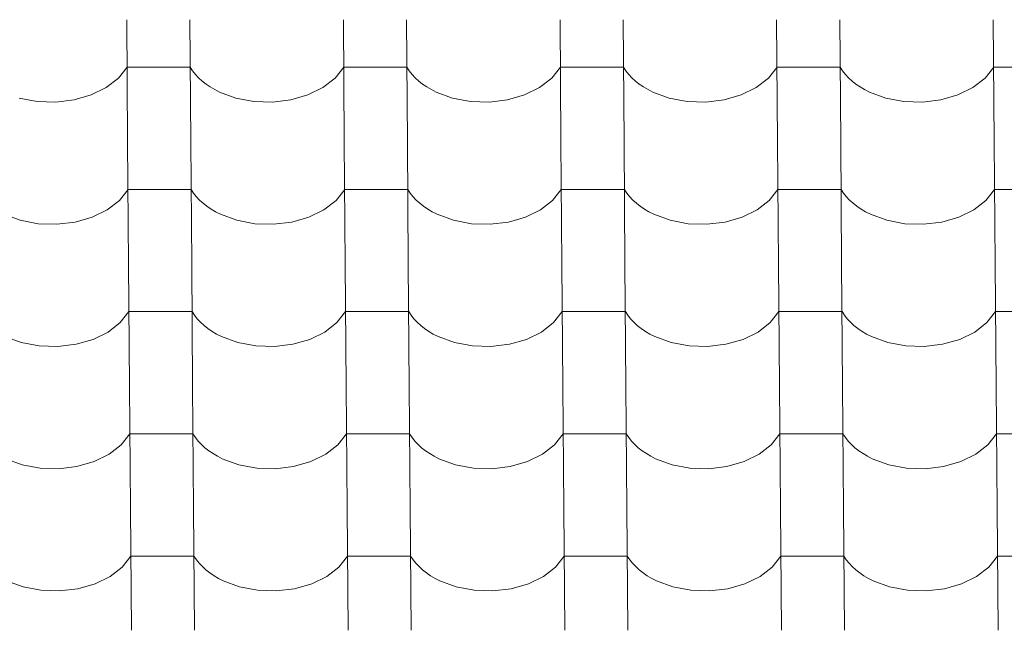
# Model space of a CAD drawing. Header units: millimetres. Extents: x -27785 to 104762, y -947 to 11132.
# Tile 48 of 146: x -13718 to -12968, y 7503 to 7968. Entities that reach past the tile are written whole.
import ezdxf

# ---------------------------------------------------------------- set-up
doc = ezdxf.new("R2010")
doc.units = ezdxf.units.MM
doc.header["$MEASUREMENT"] = 0
doc.layers.add('POHLED JIŽNÍ_1_Bourané_Výplně - Povrchové', color=7, linetype='Continuous')
doc.layers.add('POHLED JIŽNÍ_1_Konstrukce - nosné', color=7, linetype='Continuous')

# ---------------------------------------------------------------- blocks, each defined once
blk = doc.blocks.new('*X2', base_point=(-29303.7, -27473.93))
at = {"layer": 'POHLED JIŽNÍ_1_Bourané_Výplně - Povrchové', "color": 7, "linetype": 'Continuous', "lineweight": 13}
for p, q in [((-13636.12, 7968.19), (-13635.4, 7875.52)), ((-13588.09, 7968.19), (-13587.37, 7875.52)), ((-13471.13, 7968.19), (-13470.41, 7875.52)), ((-13423.09, 7968.19), (-13422.37, 7875.52)), ((-13306.13, 7968.19), (-13305.41, 7875.52)), ((-13258.1, 7968.19), (-13257.38, 7875.52)), ((-13141.14, 7968.19), (-13140.42, 7875.52)), ((-13093.1, 7968.19), (-13092.38, 7875.52)), ((-12976.14, 7968.19), (-12975.42, 7875.52)), ((-13642.45, 7923.65), (-13635.84, 7932.04)), ((-13611.83, 7932.04), (-13635.84, 7932.04)), ((-13587.81, 7932.04), (-13611.83, 7932.04)), ((-13587.81, 7932.04), (-13585.96, 7929.25)), ((-13585.96, 7929.25), (-13583.82, 7926.55)), ((-13583.82, 7926.55), (-13581.39, 7923.96)), ((-13477.45, 7923.65), (-13470.85, 7932.04)), ((-13446.83, 7932.04), (-13470.85, 7932.04)), ((-13422.81, 7932.04), (-13446.83, 7932.04)), ((-13422.81, 7932.04), (-13420.97, 7929.25)), ((-13420.97, 7929.25), (-13418.82, 7926.55)), ((-13418.82, 7926.55), (-13416.4, 7923.96)), ((-13312.45, 7923.65), (-13305.85, 7932.04)), ((-13281.83, 7932.04), (-13305.85, 7932.04)), ((-13257.82, 7932.04), (-13281.83, 7932.04)), ((-13257.82, 7932.04), (-13255.97, 7929.25)), ((-13255.97, 7929.25), (-13253.83, 7926.55)), ((-13253.83, 7926.55), (-13251.4, 7923.96)), ((-13147.46, 7923.65), (-13140.85, 7932.04)), ((-13116.84, 7932.04), (-13140.85, 7932.04)), ((-13092.82, 7932.04), (-13116.84, 7932.04)), ((-13092.82, 7932.04), (-13090.98, 7929.25)), ((-13090.98, 7929.25), (-13088.83, 7926.55)), ((-13088.83, 7926.55), (-13086.41, 7923.96)), ((-12982.46, 7923.65), (-12975.86, 7932.04)), ((-12951.84, 7932.04), (-12975.86, 7932.04)), ((-13651.7, 7916.48), (-13642.45, 7923.65)), ((-13581.39, 7923.96), (-13578.69, 7921.5)), ((-13578.69, 7921.5), (-13575.73, 7919.17)), ((-13575.73, 7919.17), (-13572.53, 7916.99)), ((-13486.7, 7916.48), (-13477.45, 7923.65)), ((-13416.4, 7923.96), (-13413.7, 7921.5)), ((-13413.7, 7921.5), (-13410.74, 7919.17)), ((-13410.74, 7919.17), (-13407.54, 7916.99)), ((-13321.71, 7916.48), (-13312.45, 7923.65)), ((-13251.4, 7923.96), (-13248.7, 7921.5)), ((-13248.7, 7921.5), (-13245.74, 7919.17)), ((-13245.74, 7919.17), (-13242.54, 7916.99)), ((-13156.71, 7916.48), (-13147.46, 7923.65)), ((-13086.41, 7923.96), (-13083.7, 7921.5)), ((-13083.7, 7921.5), (-13080.75, 7919.17)), ((-13080.75, 7919.17), (-13077.54, 7916.99)), ((-12991.72, 7916.48), (-12982.46, 7923.65)), ((-13663.13, 7910.89), (-13651.7, 7916.48)), ((-13572.53, 7916.99), (-13569.1, 7914.97)), ((-13569.1, 7914.97), (-13565.47, 7913.13)), ((-13565.47, 7913.13), (-13552.99, 7908.55)), ((-13498.14, 7910.89), (-13486.7, 7916.48)), ((-13407.54, 7916.99), (-13404.11, 7914.97)), ((-13404.11, 7914.97), (-13400.47, 7913.13)), ((-13400.47, 7913.13), (-13387.99, 7908.55)), ((-13333.14, 7910.89), (-13321.71, 7916.48)), ((-13242.54, 7916.99), (-13239.11, 7914.97)), ((-13239.11, 7914.97), (-13235.48, 7913.13)), ((-13235.48, 7913.13), (-13223, 7908.55)), ((-13168.14, 7910.89), (-13156.71, 7916.48)), ((-13077.54, 7916.99), (-13074.12, 7914.97)), ((-13074.12, 7914.97), (-13070.48, 7913.13)), ((-13070.48, 7913.13), (-13058, 7908.55)), ((-13003.15, 7910.89), (-12991.72, 7916.48)), ((-13717.99, 7908.55), (-13704.31, 7905.97)), ((-13704.31, 7905.97), (-13690.12, 7905.49)), ((-13690.12, 7905.49), (-13676.16, 7907.16)), ((-13676.16, 7907.16), (-13663.13, 7910.89)), ((-13552.99, 7908.55), (-13539.31, 7905.97)), ((-13539.31, 7905.97), (-13525.13, 7905.49)), ((-13525.13, 7905.49), (-13511.17, 7907.16)), ((-13511.17, 7907.16), (-13498.14, 7910.89)), ((-13387.99, 7908.55), (-13374.31, 7905.97)), ((-13374.31, 7905.97), (-13360.13, 7905.49)), ((-13360.13, 7905.49), (-13346.17, 7907.16)), ((-13346.17, 7907.16), (-13333.14, 7910.89)), ((-13223, 7908.55), (-13209.32, 7905.97)), ((-13209.32, 7905.97), (-13195.14, 7905.49)), ((-13195.14, 7905.49), (-13181.17, 7907.16)), ((-13181.17, 7907.16), (-13168.14, 7910.89)), ((-13058, 7908.55), (-13044.32, 7905.97)), ((-13044.32, 7905.97), (-13030.14, 7905.49)), ((-13030.14, 7905.49), (-13016.18, 7907.16)), ((-13016.18, 7907.16), (-13003.15, 7910.89)), ((-13635.4, 7875.19), (-13634.68, 7782.51)), ((-13587.37, 7875.19), (-13586.65, 7782.51)), ((-13470.4, 7875.19), (-13469.68, 7782.51)), ((-13422.37, 7875.19), (-13421.65, 7782.51)), ((-13305.41, 7875.19), (-13304.69, 7782.51)), ((-13257.37, 7875.19), (-13256.65, 7782.51)), ((-13140.41, 7875.19), (-13139.69, 7782.51)), ((-13092.38, 7875.19), (-13091.66, 7782.51)), ((-12975.42, 7875.19), (-12974.7, 7782.51)), ((-13641.72, 7830.64), (-13635.12, 7839.03)), ((-13611.1, 7839.03), (-13635.12, 7839.03)), ((-13587.09, 7839.03), (-13611.1, 7839.03)), ((-13587.09, 7839.03), (-13585.24, 7836.24)), ((-13585.24, 7836.24), (-13583.1, 7833.54)), ((-13476.73, 7830.64), (-13470.12, 7839.03)), ((-13446.11, 7839.03), (-13470.12, 7839.03)), ((-13422.09, 7839.03), (-13446.11, 7839.03)), ((-13422.09, 7839.03), (-13420.24, 7836.24)), ((-13420.24, 7836.24), (-13418.1, 7833.54)), ((-13311.73, 7830.64), (-13305.13, 7839.03)), ((-13281.11, 7839.03), (-13305.13, 7839.03)), ((-13257.09, 7839.03), (-13281.11, 7839.03)), ((-13257.09, 7839.03), (-13255.25, 7836.24)), ((-13255.25, 7836.24), (-13253.11, 7833.54)), ((-13146.73, 7830.64), (-13140.13, 7839.03)), ((-13116.11, 7839.03), (-13140.13, 7839.03)), ((-13092.1, 7839.03), (-13116.11, 7839.03)), ((-13092.1, 7839.03), (-13090.25, 7836.24)), ((-13090.25, 7836.24), (-13088.11, 7833.54)), ((-12981.74, 7830.64), (-12975.14, 7839.03)), ((-12951.12, 7839.03), (-12975.14, 7839.03)), ((-13650.98, 7823.47), (-13641.72, 7830.64)), ((-13583.1, 7833.54), (-13580.67, 7830.95)), ((-13580.67, 7830.95), (-13577.97, 7828.49)), ((-13485.98, 7823.47), (-13476.73, 7830.64)), ((-13418.1, 7833.54), (-13415.67, 7830.95)), ((-13415.67, 7830.95), (-13412.97, 7828.49)), ((-13320.98, 7823.47), (-13311.73, 7830.64)), ((-13253.11, 7833.54), (-13250.68, 7830.95)), ((-13250.68, 7830.95), (-13247.98, 7828.49)), ((-13155.99, 7823.47), (-13146.73, 7830.64)), ((-13088.11, 7833.54), (-13085.68, 7830.95)), ((-13085.68, 7830.95), (-13082.98, 7828.49)), ((-12990.99, 7823.47), (-12981.74, 7830.64)), ((-13662.41, 7817.88), (-13650.98, 7823.47)), ((-13577.97, 7828.49), (-13575.01, 7826.16)), ((-13575.01, 7826.16), (-13571.81, 7823.98)), ((-13571.81, 7823.98), (-13568.38, 7821.96)), ((-13568.38, 7821.96), (-13564.75, 7820.12)), ((-13497.41, 7817.88), (-13485.98, 7823.47)), ((-13412.97, 7828.49), (-13410.01, 7826.16)), ((-13410.01, 7826.16), (-13406.81, 7823.98)), ((-13406.81, 7823.98), (-13403.39, 7821.96)), ((-13403.39, 7821.96), (-13399.75, 7820.12)), ((-13332.42, 7817.88), (-13320.98, 7823.47)), ((-13247.98, 7828.49), (-13245.02, 7826.16)), ((-13245.02, 7826.16), (-13241.82, 7823.98)), ((-13241.82, 7823.98), (-13238.39, 7821.96)), ((-13238.39, 7821.96), (-13234.75, 7820.12)), ((-13167.42, 7817.88), (-13155.99, 7823.47)), ((-13082.98, 7828.49), (-13080.02, 7826.16)), ((-13080.02, 7826.16), (-13076.82, 7823.98)), ((-13076.82, 7823.98), (-13073.39, 7821.96)), ((-13073.39, 7821.96), (-13069.76, 7820.12)), ((-13002.43, 7817.88), (-12990.99, 7823.47)), ((-13729.74, 7820.12), (-13717.26, 7815.54)), ((-13717.26, 7815.54), (-13703.58, 7812.96)), ((-13689.4, 7812.49), (-13675.44, 7814.16)), ((-13675.44, 7814.16), (-13662.41, 7817.88)), ((-13564.75, 7820.12), (-13552.27, 7815.54)), ((-13552.27, 7815.54), (-13538.59, 7812.96)), ((-13524.41, 7812.49), (-13510.44, 7814.16)), ((-13510.44, 7814.16), (-13497.41, 7817.88)), ((-13399.75, 7820.12), (-13387.27, 7815.54)), ((-13387.27, 7815.54), (-13373.59, 7812.96)), ((-13359.41, 7812.49), (-13345.45, 7814.16)), ((-13345.45, 7814.16), (-13332.42, 7817.88)), ((-13234.75, 7820.12), (-13222.27, 7815.54)), ((-13222.27, 7815.54), (-13208.6, 7812.96)), ((-13194.41, 7812.49), (-13180.45, 7814.16)), ((-13180.45, 7814.16), (-13167.42, 7817.88)), ((-13069.76, 7820.12), (-13057.28, 7815.54)), ((-13057.28, 7815.54), (-13043.6, 7812.96)), ((-13029.42, 7812.49), (-13015.46, 7814.16)), ((-13015.46, 7814.16), (-13002.43, 7817.88)), ((-13703.58, 7812.96), (-13689.4, 7812.49)), ((-13538.59, 7812.96), (-13524.41, 7812.49)), ((-13373.59, 7812.96), (-13359.41, 7812.49)), ((-13208.6, 7812.96), (-13194.41, 7812.49)), ((-13043.6, 7812.96), (-13029.42, 7812.49)), ((-13634.68, 7782.18), (-13633.96, 7689.5)), ((-13586.64, 7782.18), (-13585.92, 7689.5)), ((-13469.68, 7782.18), (-13468.96, 7689.5)), ((-13421.65, 7782.18), (-13420.93, 7689.5)), ((-13304.68, 7782.18), (-13303.96, 7689.5)), ((-13256.65, 7782.18), (-13255.93, 7689.5)), ((-13139.69, 7782.18), (-13138.97, 7689.5)), ((-13091.65, 7782.18), (-13090.93, 7689.5)), ((-12974.69, 7782.18), (-12973.97, 7689.5)), ((-13641, 7737.63), (-13634.4, 7746.02)), ((-13610.38, 7746.02), (-13634.4, 7746.02)), ((-13586.36, 7746.02), (-13610.38, 7746.02)), ((-13586.36, 7746.02), (-13584.52, 7743.23)), ((-13584.52, 7743.23), (-13582.37, 7740.53)), ((-13582.37, 7740.53), (-13579.95, 7737.94)), ((-13476, 7737.63), (-13469.4, 7746.02)), ((-13445.38, 7746.02), (-13469.4, 7746.02)), ((-13421.37, 7746.02), (-13445.38, 7746.02)), ((-13421.37, 7746.02), (-13419.52, 7743.23)), ((-13419.52, 7743.23), (-13417.38, 7740.53)), ((-13417.38, 7740.53), (-13414.95, 7737.94)), ((-13311.01, 7737.63), (-13304.4, 7746.02)), ((-13280.39, 7746.02), (-13304.4, 7746.02)), ((-13256.37, 7746.02), (-13280.39, 7746.02)), ((-13256.37, 7746.02), (-13254.52, 7743.23)), ((-13254.52, 7743.23), (-13252.38, 7740.53)), ((-13252.38, 7740.53), (-13249.95, 7737.94)), ((-13146.01, 7737.63), (-13139.41, 7746.02)), ((-13115.39, 7746.02), (-13139.41, 7746.02)), ((-13091.37, 7746.02), (-13115.39, 7746.02)), ((-13091.37, 7746.02), (-13089.53, 7743.23)), ((-13089.53, 7743.23), (-13087.39, 7740.53)), ((-13087.39, 7740.53), (-13084.96, 7737.94)), ((-12981.01, 7737.63), (-12974.41, 7746.02)), ((-12950.39, 7746.02), (-12974.41, 7746.02)), ((-13650.25, 7730.46), (-13641, 7737.63)), ((-13579.95, 7737.94), (-13577.25, 7735.48)), ((-13577.25, 7735.48), (-13574.29, 7733.15)), ((-13574.29, 7733.15), (-13571.09, 7730.97)), ((-13485.26, 7730.46), (-13476, 7737.63)), ((-13414.95, 7737.94), (-13412.25, 7735.48)), ((-13412.25, 7735.48), (-13409.29, 7733.15)), ((-13409.29, 7733.15), (-13406.09, 7730.97)), ((-13320.26, 7730.46), (-13311.01, 7737.63)), ((-13249.95, 7737.94), (-13247.25, 7735.48)), ((-13247.25, 7735.48), (-13244.29, 7733.15)), ((-13244.29, 7733.15), (-13241.09, 7730.97)), ((-13155.26, 7730.46), (-13146.01, 7737.63)), ((-13084.96, 7737.94), (-13082.26, 7735.48)), ((-13082.26, 7735.48), (-13079.3, 7733.15)), ((-13079.3, 7733.15), (-13076.1, 7730.97)), ((-12990.27, 7730.46), (-12981.01, 7737.63)), ((-13729.02, 7727.11), (-13716.54, 7722.54)), ((-13674.72, 7721.15), (-13661.69, 7724.87)), ((-13661.69, 7724.87), (-13650.25, 7730.46)), ((-13571.09, 7730.97), (-13567.66, 7728.96)), ((-13567.66, 7728.96), (-13564.02, 7727.11)), ((-13564.02, 7727.11), (-13551.54, 7722.54)), ((-13509.72, 7721.15), (-13496.69, 7724.87)), ((-13496.69, 7724.87), (-13485.26, 7730.46)), ((-13406.09, 7730.97), (-13402.66, 7728.96)), ((-13402.66, 7728.96), (-13399.03, 7727.11)), ((-13399.03, 7727.11), (-13386.55, 7722.54)), ((-13344.72, 7721.15), (-13331.69, 7724.87)), ((-13331.69, 7724.87), (-13320.26, 7730.46)), ((-13241.09, 7730.97), (-13237.67, 7728.96)), ((-13237.67, 7728.96), (-13234.03, 7727.11)), ((-13234.03, 7727.11), (-13221.55, 7722.54)), ((-13179.73, 7721.15), (-13166.7, 7724.87)), ((-13166.7, 7724.87), (-13155.26, 7730.46)), ((-13076.1, 7730.97), (-13072.67, 7728.96)), ((-13072.67, 7728.96), (-13069.03, 7727.11)), ((-13069.03, 7727.11), (-13056.56, 7722.54)), ((-13014.73, 7721.15), (-13001.7, 7724.87)), ((-13001.7, 7724.87), (-12990.27, 7730.46)), ((-13716.54, 7722.54), (-13702.86, 7719.95)), ((-13702.86, 7719.95), (-13688.68, 7719.48)), ((-13688.68, 7719.48), (-13674.72, 7721.15)), ((-13551.54, 7722.54), (-13537.86, 7719.95)), ((-13537.86, 7719.95), (-13523.68, 7719.48)), ((-13523.68, 7719.48), (-13509.72, 7721.15)), ((-13386.55, 7722.54), (-13372.87, 7719.95)), ((-13372.87, 7719.95), (-13358.69, 7719.48)), ((-13358.69, 7719.48), (-13344.72, 7721.15)), ((-13221.55, 7722.54), (-13207.87, 7719.95)), ((-13207.87, 7719.95), (-13193.69, 7719.48)), ((-13193.69, 7719.48), (-13179.73, 7721.15)), ((-13056.56, 7722.54), (-13042.88, 7719.95)), ((-13042.88, 7719.95), (-13028.69, 7719.48)), ((-13028.69, 7719.48), (-13014.73, 7721.15)), ((-13633.95, 7689.17), (-13633.23, 7596.49)), ((-13585.92, 7689.17), (-13585.2, 7596.49)), ((-13468.96, 7689.17), (-13468.24, 7596.49)), ((-13420.92, 7689.17), (-13420.2, 7596.49)), ((-13303.96, 7689.17), (-13303.24, 7596.49)), ((-13255.93, 7689.17), (-13255.21, 7596.49)), ((-13138.97, 7689.17), (-13138.24, 7596.49)), ((-13090.93, 7689.17), (-13090.21, 7596.49)), ((-12973.97, 7689.17), (-12973.25, 7596.49)), ((-13640.27, 7644.62), (-13633.67, 7653.01)), ((-13609.65, 7653.01), (-13633.67, 7653.01)), ((-13585.64, 7653.01), (-13609.65, 7653.01)), ((-13585.64, 7653.01), (-13583.79, 7650.22)), ((-13583.79, 7650.22), (-13581.65, 7647.52)), ((-13475.28, 7644.62), (-13468.68, 7653.01)), ((-13444.66, 7653.01), (-13468.68, 7653.01)), ((-13420.64, 7653.01), (-13444.66, 7653.01)), ((-13420.64, 7653.01), (-13418.8, 7650.22)), ((-13418.8, 7650.22), (-13416.65, 7647.52)), ((-13310.28, 7644.62), (-13303.68, 7653.01)), ((-13279.66, 7653.01), (-13303.68, 7653.01)), ((-13255.65, 7653.01), (-13279.66, 7653.01)), ((-13255.65, 7653.01), (-13253.8, 7650.22)), ((-13253.8, 7650.22), (-13251.66, 7647.52)), ((-13145.29, 7644.62), (-13138.68, 7653.01)), ((-13114.67, 7653.01), (-13138.68, 7653.01)), ((-13090.65, 7653.01), (-13114.67, 7653.01)), ((-13090.65, 7653.01), (-13088.8, 7650.22)), ((-13088.8, 7650.22), (-13086.66, 7647.52)), ((-12980.29, 7644.62), (-12973.69, 7653.01)), ((-12949.67, 7653.01), (-12973.69, 7653.01)), ((-13649.53, 7637.45), (-13640.27, 7644.62)), ((-13581.65, 7647.52), (-13579.22, 7644.93)), ((-13579.22, 7644.93), (-13576.52, 7642.47)), ((-13576.52, 7642.47), (-13573.56, 7640.14)), ((-13484.53, 7637.45), (-13475.28, 7644.62)), ((-13416.65, 7647.52), (-13414.23, 7644.93)), ((-13414.23, 7644.93), (-13411.53, 7642.47)), ((-13411.53, 7642.47), (-13408.57, 7640.14)), ((-13319.54, 7637.45), (-13310.28, 7644.62)), ((-13251.66, 7647.52), (-13249.23, 7644.93)), ((-13249.23, 7644.93), (-13246.53, 7642.47)), ((-13246.53, 7642.47), (-13243.57, 7640.14)), ((-13154.54, 7637.45), (-13145.29, 7644.62)), ((-13086.66, 7647.52), (-13084.23, 7644.93)), ((-13084.23, 7644.93), (-13081.53, 7642.47)), ((-13081.53, 7642.47), (-13078.58, 7640.14)), ((-12989.54, 7637.45), (-12980.29, 7644.62)), ((-13728.29, 7634.1), (-13715.82, 7629.53)), ((-13660.96, 7631.86), (-13649.53, 7637.45)), ((-13573.56, 7640.14), (-13570.36, 7637.96)), ((-13570.36, 7637.96), (-13566.93, 7635.95)), ((-13566.93, 7635.95), (-13563.3, 7634.1)), ((-13563.3, 7634.1), (-13550.82, 7629.53)), ((-13495.97, 7631.86), (-13484.53, 7637.45)), ((-13408.57, 7640.14), (-13405.37, 7637.96)), ((-13405.37, 7637.96), (-13401.94, 7635.95)), ((-13401.94, 7635.95), (-13398.3, 7634.1)), ((-13398.3, 7634.1), (-13385.82, 7629.53)), ((-13330.97, 7631.86), (-13319.54, 7637.45)), ((-13243.57, 7640.14), (-13240.37, 7637.96)), ((-13240.37, 7637.96), (-13236.94, 7635.95)), ((-13236.94, 7635.95), (-13233.31, 7634.1)), ((-13233.31, 7634.1), (-13220.83, 7629.53)), ((-13165.97, 7631.86), (-13154.54, 7637.45)), ((-13078.58, 7640.14), (-13075.37, 7637.96)), ((-13075.37, 7637.96), (-13071.95, 7635.95)), ((-13071.95, 7635.95), (-13068.31, 7634.1)), ((-13068.31, 7634.1), (-13055.83, 7629.53)), ((-13000.98, 7631.86), (-12989.54, 7637.45)), ((-13715.82, 7629.53), (-13702.14, 7626.94)), ((-13702.14, 7626.94), (-13687.95, 7626.47)), ((-13687.95, 7626.47), (-13673.99, 7628.14)), ((-13673.99, 7628.14), (-13660.96, 7631.86)), ((-13550.82, 7629.53), (-13537.14, 7626.94)), ((-13537.14, 7626.94), (-13522.96, 7626.47)), ((-13522.96, 7626.47), (-13509, 7628.14)), ((-13509, 7628.14), (-13495.97, 7631.86)), ((-13385.82, 7629.53), (-13372.14, 7626.94)), ((-13372.14, 7626.94), (-13357.96, 7626.47)), ((-13357.96, 7626.47), (-13344, 7628.14)), ((-13344, 7628.14), (-13330.97, 7631.86)), ((-13220.83, 7629.53), (-13207.15, 7626.94)), ((-13207.15, 7626.94), (-13192.97, 7626.47)), ((-13192.97, 7626.47), (-13179, 7628.14)), ((-13179, 7628.14), (-13165.97, 7631.86)), ((-13055.83, 7629.53), (-13042.15, 7626.94)), ((-13042.15, 7626.94), (-13027.97, 7626.47)), ((-13027.97, 7626.47), (-13014.01, 7628.14)), ((-13014.01, 7628.14), (-13000.98, 7631.86)), ((-13633.23, 7596.16), (-13632.51, 7503.48)), ((-13585.2, 7596.16), (-13584.47, 7503.48)), ((-13468.23, 7596.16), (-13467.51, 7503.48)), ((-13420.2, 7596.16), (-13419.48, 7503.48)), ((-13303.24, 7596.16), (-13302.52, 7503.48)), ((-13255.2, 7596.16), (-13254.48, 7503.48)), ((-13138.24, 7596.16), (-13137.52, 7503.48)), ((-13090.21, 7596.16), (-13089.49, 7503.48)), ((-12973.25, 7596.16), (-12972.52, 7503.48)), ((-13639.55, 7551.62), (-13632.95, 7560)), ((-13608.93, 7560), (-13632.95, 7560)), ((-13584.91, 7560), (-13608.93, 7560)), ((-13584.91, 7560), (-13583.07, 7557.21)), ((-13474.55, 7551.62), (-13467.95, 7560)), ((-13443.94, 7560), (-13467.95, 7560)), ((-13419.92, 7560), (-13443.94, 7560)), ((-13419.92, 7560), (-13418.07, 7557.21)), ((-13309.56, 7551.62), (-13302.96, 7560)), ((-13278.94, 7560), (-13302.96, 7560)), ((-13254.92, 7560), (-13278.94, 7560)), ((-13254.92, 7560), (-13253.08, 7557.21)), ((-13144.56, 7551.62), (-13137.96, 7560)), ((-13113.94, 7560), (-13137.96, 7560)), ((-13089.93, 7560), (-13113.94, 7560)), ((-13089.93, 7560), (-13088.08, 7557.21)), ((-12979.57, 7551.62), (-12972.96, 7560)), ((-12948.95, 7560), (-12972.96, 7560)), ((-13648.8, 7544.44), (-13639.55, 7551.62)), ((-13583.07, 7557.21), (-13580.93, 7554.51)), ((-13580.93, 7554.51), (-13578.5, 7551.93)), ((-13578.5, 7551.93), (-13575.8, 7549.46)), ((-13483.81, 7544.44), (-13474.55, 7551.62)), ((-13418.07, 7557.21), (-13415.93, 7554.51)), ((-13415.93, 7554.51), (-13413.5, 7551.93)), ((-13413.5, 7551.93), (-13410.8, 7549.46)), ((-13318.81, 7544.44), (-13309.56, 7551.62)), ((-13253.08, 7557.21), (-13250.93, 7554.51)), ((-13250.93, 7554.51), (-13248.51, 7551.93)), ((-13248.51, 7551.93), (-13245.81, 7549.46)), ((-13153.82, 7544.44), (-13144.56, 7551.62)), ((-13088.08, 7557.21), (-13085.94, 7554.51)), ((-13085.94, 7554.51), (-13083.51, 7551.93)), ((-13083.51, 7551.93), (-13080.81, 7549.46)), ((-12988.82, 7544.44), (-12979.57, 7551.62)), ((-13660.24, 7538.85), (-13648.8, 7544.44)), ((-13575.8, 7549.46), (-13572.84, 7547.13)), ((-13572.84, 7547.13), (-13569.64, 7544.96)), ((-13569.64, 7544.96), (-13566.21, 7542.94)), ((-13495.24, 7538.85), (-13483.81, 7544.44)), ((-13410.8, 7549.46), (-13407.84, 7547.13)), ((-13407.84, 7547.13), (-13404.64, 7544.96)), ((-13404.64, 7544.96), (-13401.21, 7542.94)), ((-13330.25, 7538.85), (-13318.81, 7544.44)), ((-13245.81, 7549.46), (-13242.85, 7547.13)), ((-13242.85, 7547.13), (-13239.65, 7544.96)), ((-13239.65, 7544.96), (-13236.22, 7542.94)), ((-13165.25, 7538.85), (-13153.82, 7544.44)), ((-13080.81, 7549.46), (-13077.85, 7547.13)), ((-13077.85, 7547.13), (-13074.65, 7544.96)), ((-13074.65, 7544.96), (-13071.22, 7542.94)), ((-13000.25, 7538.85), (-12988.82, 7544.44)), ((-13727.57, 7541.09), (-13715.09, 7536.52)), ((-13715.09, 7536.52), (-13701.41, 7533.93)), ((-13673.27, 7535.13), (-13660.24, 7538.85)), ((-13566.21, 7542.94), (-13562.57, 7541.09)), ((-13562.57, 7541.09), (-13550.1, 7536.52)), ((-13550.1, 7536.52), (-13536.42, 7533.93)), ((-13508.27, 7535.13), (-13495.24, 7538.85)), ((-13401.21, 7542.94), (-13397.58, 7541.09)), ((-13397.58, 7541.09), (-13385.1, 7536.52)), ((-13385.1, 7536.52), (-13371.42, 7533.93)), ((-13343.28, 7535.13), (-13330.25, 7538.85)), ((-13236.22, 7542.94), (-13232.58, 7541.09)), ((-13232.58, 7541.09), (-13220.1, 7536.52)), ((-13220.1, 7536.52), (-13206.42, 7533.93)), ((-13178.28, 7535.13), (-13165.25, 7538.85)), ((-13071.22, 7542.94), (-13067.59, 7541.09)), ((-13067.59, 7541.09), (-13055.11, 7536.52)), ((-13055.11, 7536.52), (-13041.43, 7533.93)), ((-13013.28, 7535.13), (-13000.25, 7538.85)), ((-13701.41, 7533.93), (-13687.23, 7533.46)), ((-13687.23, 7533.46), (-13673.27, 7535.13)), ((-13536.42, 7533.93), (-13522.23, 7533.46)), ((-13522.23, 7533.46), (-13508.27, 7535.13)), ((-13371.42, 7533.93), (-13357.24, 7533.46)), ((-13357.24, 7533.46), (-13343.28, 7535.13)), ((-13206.42, 7533.93), (-13192.24, 7533.46)), ((-13192.24, 7533.46), (-13178.28, 7535.13)), ((-13041.43, 7533.93), (-13027.25, 7533.46)), ((-13027.25, 7533.46), (-13013.28, 7535.13))]:
    blk.add_line(p, q, dxfattribs=at)

msp = doc.modelspace()

# ---------------------------------------------------------------- block references
at = {"layer": 'POHLED JIŽNÍ_1_Konstrukce - nosné', "color": 9, "linetype": 'Continuous', "lineweight": 13}
msp.add_blockref('*X2', (-29303.7, -27473.93), dxfattribs=at)

doc.saveas('drawing.dxf')
